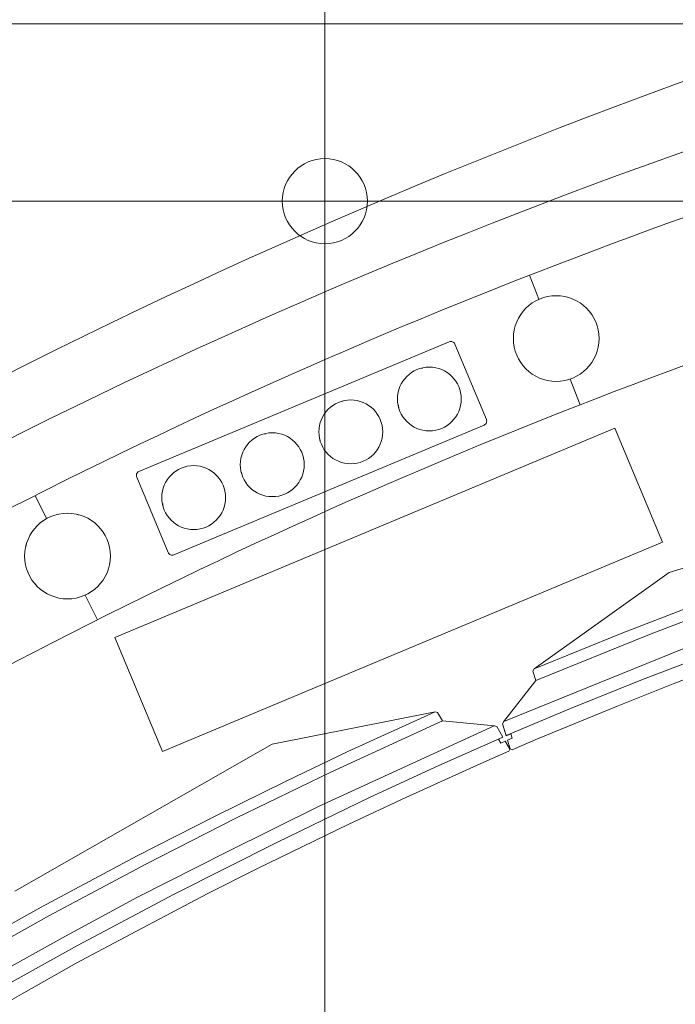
# Model space of a CAD drawing. Header units: metres. Extents: x -45 to 152, y -127 to 99.
# Tile 171 of 256: x -29.157 to -28.695, y -11.491 to -10.797. Entities that reach past the tile are written whole.
import ezdxf

# ---------------------------------------------------------------- set-up
doc = ezdxf.new("R2010")
doc.units = ezdxf.units.M
doc.linetypes.add('Raster 01', pattern=[2, 1, -1])
for name, color, linetype, lineweight in [('036_Bodenbelagarbeiten-350 Doppelbodenelement', 7, 'Continuous', 9), ('_1.35m (3D)', 7, 'Continuous', 9), ('_OG 2 (2D)', 7, 'Continuous', 9)]:
    doc.layers.add(name, color=color, linetype=linetype, lineweight=lineweight)
doc.layers.add('ACTES-Einrichtung Aufsicht.', color=7, linetype='Continuous', lineweight=9, true_color=0xa6a6a6)
doc.layers.add('AV1-Raster', color=7, linetype='Raster 01', lineweight=9, true_color=0xa6a6a6)

# ---------------------------------------------------------------- blocks, each defined once
blk = doc.blocks.new('Group-2')
at = {"layer": 'AV1-Raster'}
blk.add_line((1.35, -10.8), (-40.5, -10.8), dxfattribs=at)
blk = doc.blocks.new('1.35m (3D)')
at = {"layer": 'AV1-Raster', "color": 7}
blk.add_blockref('Group-2', (0, 0), dxfattribs=at)
blk = doc.blocks.new('Group-98')
at = {"color": 255, "transparency": 33554687}
blk.add_wipeout([(-28.76732, -12.17976), (-28.78124, -12.18774), (-28.79513, -12.19577), (-28.80899, -12.20386), (-28.82281, -12.212), (-28.8366, -12.2202), (-28.85035, -12.22845), (-28.86408, -12.23676), (-28.87777, -12.24513), (-28.97172, -12.30458), (-29.06398, -12.36662), (-29.1545, -12.43119), (-29.24319, -12.49824), (-29.32999, -12.56772), (-29.41483, -12.63957), (-29.49765, -12.71375), (-29.57838, -12.7902), (-29.5855, -12.7938), (-29.59311, -12.79622), (-29.601, -12.79741), (-29.60898, -12.79732), (-29.61684, -12.79597), (-29.62439, -12.79338), (-29.63143, -12.78962), (-29.63779, -12.78479), (-29.63783, -12.78475), (-29.63788, -12.7847), (-29.63793, -12.78466), (-29.63798, -12.78462), (-29.63802, -12.78457), (-29.63807, -12.78453), (-29.63812, -12.78449), (-29.63817, -12.78445), (-30.42346, -12.08182), (-30.42998, -12.07459), (-30.43497, -12.06623), (-30.43824, -12.05706), (-30.43968, -12.04743), (-30.43922, -12.03771), (-30.43689, -12.02826), (-30.43277, -12.01944), (-30.42702, -12.01158), (-30.18626, -11.76511), (-29.92671, -11.53853), (-29.64999, -11.33325), (-29.35786, -11.15058), (-29.05215, -10.99167), (-28.73479, -10.85752), (-28.4078, -10.74898), (-28.07321, -10.66672), (-28.07314, -10.66671), (-28.07306, -10.66669), (-28.07299, -10.66668), (-28.07291, -10.66666), (-28.07284, -10.66665), (-28.07276, -10.66664), (-28.07269, -10.66662), (-28.07262, -10.66661), (-28.07322, -10.66673), (-28.06353, -10.66577), (-28.05384, -10.66671), (-28.04452, -10.66951), (-28.03592, -10.67407), (-28.02836, -10.6802), (-28.02214, -10.68769), (-28.01748, -10.69624), (-28.01457, -10.70552), (-27.7987, -11.73695), (-27.7977, -11.74475), (-27.79794, -11.7526), (-27.7994, -11.76032), (-27.80205, -11.76772), (-27.80583, -11.77461), (-27.81064, -11.78082), (-27.81637, -11.7862), (-27.82287, -11.79062), (-27.94594, -11.8259), (-28.06782, -11.86509), (-28.18839, -11.90815), (-28.30752, -11.95503), (-28.4251, -12.00568), (-28.54101, -12.06006), (-28.65512, -12.11811)], dxfattribs=at).dxf.layer = 'ACTES-Einrichtung Aufsicht.'
at = {"layer": 'ACTES-Einrichtung Aufsicht.', "transparency": 33554534, "flags": 128}
blk.add_lwpolyline([(-28.76732, -12.17976, 0.008083), (-28.87777, -12.24513, 0.055453), (-29.57838, -12.7902, -0.330906), (-29.63779, -12.78479, 0.002569), (-29.63817, -12.78445), (-30.42346, -12.08182, -0.41107), (-30.42702, -12.01158, -0.160224), (-28.07321, -10.66672, -0.00305), (-28.07262, -10.66661), (-28.07322, -10.66673, -0.411112), (-28.01457, -10.70552), (-27.7987, -11.73695, -0.325472), (-27.82287, -11.79062, 0.063875)], format="xyb", close=True, dxfattribs=at)
at = {"color": 255, "transparency": 33554559}
blk.add_wipeout([(-30.04141, -11.74581), (-30.04849, -11.75232), (-30.05279, -11.75622), (-30.05707, -11.76013), (-30.06136, -11.76405), (-30.06563, -11.76798), (-30.0699, -11.77191), (-30.07417, -11.77584), (-30.07843, -11.77978), (-30.08268, -11.78373), (-30.08481, -11.78067), (-30.11204, -11.75137), (-30.04547, -11.69083), (-29.97758, -11.63178), (-29.90842, -11.57423), (-29.838, -11.51822), (-29.76637, -11.46377), (-29.69355, -11.41091), (-29.61959, -11.35967), (-29.54453, -11.31006), (-29.41618, -11.23057), (-29.28499, -11.15588), (-29.15113, -11.08608), (-29.01478, -11.02126), (-28.87614, -10.96152), (-28.73539, -10.90694), (-28.59271, -10.85759), (-28.44832, -10.81354), (-28.43726, -10.85233), (-28.43586, -10.85543), (-28.54691, -10.88881), (-28.65697, -10.92536), (-28.76593, -10.96504), (-28.87371, -11.00783), (-28.98022, -11.05369), (-29.08538, -11.10258), (-29.18909, -11.15446), (-29.29127, -11.20929), (-29.29196, -11.20928), (-29.31421, -11.22212), (-29.33799, -11.23564), (-29.36169, -11.24931), (-29.38529, -11.26315), (-29.40879, -11.27714), (-29.43221, -11.29129), (-29.45552, -11.3056), (-29.47874, -11.32007), (-29.50186, -11.33469), (-29.56775, -11.37758), (-29.63279, -11.42175), (-29.69697, -11.46716), (-29.76024, -11.51382), (-29.82261, -11.56169), (-29.88403, -11.61076), (-29.94448, -11.66102), (-30.00395, -11.71245), (-30.00397, -11.71241), (-30.04144, -11.74577)], dxfattribs=at).dxf.layer = 'ACTES-Einrichtung Aufsicht.'
at = {"layer": 'ACTES-Einrichtung Aufsicht.', "flags": 128}
blk.add_lwpolyline([(-30.04141, -11.74581), (-30.04849, -11.75232, 0.002867), (-30.08268, -11.78373), (-30.08481, -11.78067), (-30.11204, -11.75137, -0.044027), (-29.54453, -11.31006, -0.073959), (-28.44832, -10.81354), (-28.43726, -10.85233), (-28.43586, -10.85543, 0.057345), (-29.29127, -11.20929), (-29.29196, -11.20928), (-29.31421, -11.22212, 0.013514), (-29.50186, -11.33469, 0.038853), (-30.00395, -11.71245), (-30.00397, -11.71241), (-30.04144, -11.74577)], format="xyb", close=True, dxfattribs=at)
at = {"color": 255, "transparency": 33554559}
blk.add_wipeout([(-29.29196, -11.20928), (-29.29127, -11.20929), (-29.18909, -11.15446), (-29.08538, -11.10258), (-28.98022, -11.05369), (-28.87371, -11.00783), (-28.76593, -10.96504), (-28.65697, -10.92536), (-28.54691, -10.88881), (-28.43586, -10.85543), (-28.40899, -10.94967), (-28.51965, -10.98297), (-28.62929, -11.01949), (-28.73781, -11.05921), (-28.84512, -11.10207), (-28.95114, -11.14806), (-29.05576, -11.19713), (-29.15891, -11.24924), (-29.26048, -11.30434), (-29.27062, -11.31006), (-29.32313, -11.34004), (-29.40082, -11.387), (-29.48257, -11.43884), (-29.56303, -11.49267), (-29.64215, -11.54846), (-29.71988, -11.60617), (-29.79617, -11.66576), (-29.87097, -11.72721), (-29.94425, -11.79047), (-30.01596, -11.85551), (-30.02788, -11.84269), (-30.02787, -11.84268), (-30.08258, -11.78364), (-30.04141, -11.74581), (-30.00393, -11.71248), (-30.00393, -11.71248), (-30.00393, -11.71247), (-30.00394, -11.71247), (-30.00394, -11.71246), (-30.00394, -11.71246), (-30.00394, -11.71246), (-30.00395, -11.71245), (-30.00395, -11.71245), (-29.92599, -11.64544), (-29.84635, -11.58043), (-29.76509, -11.51747), (-29.68226, -11.45659), (-29.5979, -11.39783), (-29.51209, -11.34123), (-29.42486, -11.28683), (-29.33628, -11.23466), (-29.31421, -11.22212)], dxfattribs=at).dxf.layer = 'ACTES-Einrichtung Aufsicht.'
at = {"layer": 'ACTES-Einrichtung Aufsicht.'}
for p, q in [((-28.79074, -10.99408), (-28.79734, -10.97715)), ((-29.13764, -11.1486), (-29.14581, -11.13236)), ((-29.11046, -11.20259), (-29.10175, -11.2199))]:
    blk.add_line(p, q, dxfattribs=at)
at = {"layer": 'ACTES-Einrichtung Aufsicht.', "flags": 128}
blk.add_lwpolyline([(-29.29196, -11.20928), (-29.29127, -11.20929, -0.057345), (-28.43586, -10.85543), (-28.40899, -10.94967, 0.058565), (-29.26048, -11.30434), (-29.27062, -11.31006), (-29.32313, -11.34004), (-29.40082, -11.387, 0.049045), (-30.01596, -11.85551), (-30.02788, -11.84269), (-30.02787, -11.84268), (-30.08258, -11.78364), (-30.04141, -11.74581), (-30.00393, -11.71248, 0.000416), (-30.00395, -11.71245, -0.050823), (-29.33628, -11.23466), (-29.31421, -11.22212)], format="xyb", close=True, dxfattribs=at)
at = {"color": 255, "transparency": 33554559}
for points in [[(-28.18947, -11.03054), (-28.0725, -11.03345), (-28.07096, -11.03423), (-28.0689, -11.04093), (-28.03396, -11.05226), (-28.03239, -11.05309), (-28.02996, -11.06148), (-28.03322, -11.0621), (-28.03226, -11.06524), (-28.02887, -11.06459), (-28.02701, -11.07077), (-28.02778, -11.07199), (-28.05297, -11.07693), (-28.12507, -11.09204), (-28.19368, -11.10769), (-28.29089, -11.13223), (-28.38061, -11.15733), (-28.44955, -11.17851), (-28.49185, -11.19179), (-28.53709, -11.20706), (-28.59124, -11.22577), (-28.62747, -11.23893), (-28.69498, -11.26457), (-28.73614, -11.28093), (-28.79177, -11.30393), (-28.80953, -11.3115), (-28.81099, -11.31091), (-28.8129, -11.30478), (-28.80973, -11.30342), (-28.81069, -11.30029), (-28.81386, -11.30165), (-28.81643, -11.29326), (-28.81565, -11.29173), (-28.79299, -11.26276), (-28.79502, -11.25612), (-28.79419, -11.25455), (-28.69893, -11.18662), (-28.49918, -11.12543), (-28.38922, -11.09174)], [(-29.09678, -11.15993), (-29.09376, -11.18285), (-29.10783, -11.20119), (-29.13075, -11.20421), (-29.14909, -11.19014), (-29.15211, -11.16721), (-29.13804, -11.14887), (-29.11512, -11.14586)]]:
    blk.add_wipeout(points, dxfattribs=at).dxf.layer = 'ACTES-Einrichtung Aufsicht.'
at = {"layer": 'ACTES-Einrichtung Aufsicht.', "flags": 128}
blk.add_lwpolyline([(-28.62747, -11.23893), (-28.69498, -11.26457), (-28.73614, -11.28093), (-28.79177, -11.30393), (-28.80953, -11.3115), (-28.81099, -11.31091), (-28.8129, -11.30478), (-28.80973, -11.30342), (-28.81069, -11.30029), (-28.81386, -11.30165), (-28.81643, -11.29326), (-28.81565, -11.29173), (-28.79299, -11.26276), (-28.79502, -11.25612), (-28.79419, -11.25455), (-28.69893, -11.18662), (-28.49918, -11.12543)], dxfattribs=at)
at = {"layer": 'ACTES-Einrichtung Aufsicht.'}
blk.add_circle((-29.12294, -11.17503), 0.03021, dxfattribs=at)
at = {"color": 255, "transparency": 33554559}
blk.add_wipeout([(-28.0725, -11.03345), (-28.07094, -11.03429), (-28.0689, -11.04093), (-28.14357, -11.05665), (-28.21411, -11.07295), (-28.28251, -11.09011), (-28.34772, -11.10774), (-28.43649, -11.13376), (-28.50308, -11.15483), (-28.57687, -11.17977), (-28.64348, -11.20374), (-28.71281, -11.2302), (-28.79299, -11.26276), (-28.79502, -11.25612), (-28.79419, -11.25455), (-28.73167, -11.22908), (-28.68668, -11.21172), (-28.63435, -11.19206), (-28.57638, -11.17113), (-28.50375, -11.14664), (-28.43849, -11.126), (-28.37435, -11.10696), (-28.31473, -11.09036), (-28.24904, -11.07336), (-28.1489, -11.0496)], dxfattribs=at).dxf.layer = 'ACTES-Einrichtung Aufsicht.'
at = {"layer": 'ACTES-Einrichtung Aufsicht.', "flags": 128}
blk.add_lwpolyline([(-28.21411, -11.07295), (-28.28251, -11.09011), (-28.34772, -11.10774), (-28.43649, -11.13376), (-28.50308, -11.15483), (-28.57687, -11.17977), (-28.64348, -11.20374), (-28.71281, -11.2302), (-28.79299, -11.26276), (-28.79502, -11.25612), (-28.79419, -11.25455), (-28.73167, -11.22908), (-28.68668, -11.21172), (-28.63435, -11.19206), (-28.57638, -11.17113), (-28.50375, -11.14664), (-28.43849, -11.126), (-28.37435, -11.10696), (-28.31473, -11.09036), (-28.24904, -11.07336)], dxfattribs=at)
at = {"color": 255, "transparency": 33554559}
blk.add_wipeout([(-28.02997, -11.0615), (-28.1255, -11.08111), (-28.2092, -11.10055), (-28.2876, -11.12017), (-28.36591, -11.14213), (-28.42834, -11.16034), (-28.50168, -11.18389), (-28.57457, -11.20876), (-28.65073, -11.23637), (-28.71895, -11.26243), (-28.76843, -11.2825), (-28.8139, -11.30152), (-28.81642, -11.29328), (-28.81558, -11.29171), (-28.68977, -11.24073), (-28.62144, -11.21518), (-28.5555, -11.19132), (-28.50069, -11.17321), (-28.43123, -11.1509), (-28.36703, -11.13218), (-28.31923, -11.11863), (-28.29675, -11.11239), (-28.23393, -11.09622), (-28.18361, -11.08445), (-28.12503, -11.07088), (-28.07834, -11.06104), (-28.03396, -11.05226), (-28.03239, -11.05309), (-28.02996, -11.06148)], dxfattribs=at).dxf.layer = 'ACTES-Einrichtung Aufsicht.'
at = {"layer": 'ACTES-Einrichtung Aufsicht.'}
blk.add_line((-28.76877, -11.05039), (-28.76172, -11.06845), dxfattribs=at)
at = {"layer": 'ACTES-Einrichtung Aufsicht.', "flags": 128}
blk.add_lwpolyline([(-28.2092, -11.10055), (-28.2876, -11.12017), (-28.36591, -11.14213), (-28.42834, -11.16034), (-28.50168, -11.18389), (-28.57457, -11.20876), (-28.65073, -11.23637), (-28.71895, -11.26243), (-28.76843, -11.2825), (-28.8139, -11.30152), (-28.81642, -11.29328), (-28.81558, -11.29171), (-28.68977, -11.24073), (-28.62144, -11.21518), (-28.5555, -11.19132), (-28.50069, -11.17321), (-28.43123, -11.1509), (-28.36703, -11.13218), (-28.31923, -11.11863), (-28.29675, -11.11239), (-28.23393, -11.09622)], dxfattribs=at)
at = {"color": 255, "transparency": 33554559}
for points in [[(-28.75599, -11.00176), (-28.74845, -11.02361), (-28.75857, -11.04438), (-28.78041, -11.05192), (-28.80119, -11.0418), (-28.80872, -11.01996), (-28.79861, -10.99918), (-28.77676, -10.99165)], [(-29.05605, -11.31268), (-29.08963, -11.23242), (-28.73724, -11.08497), (-28.70366, -11.16522)]]:
    blk.add_wipeout(points, dxfattribs=at).dxf.layer = 'ACTES-Einrichtung Aufsicht.'
at = {"layer": 'ACTES-Einrichtung Aufsicht.', "flags": 128}
blk.add_lwpolyline([(-29.05605, -11.31268), (-29.08963, -11.23242), (-28.73724, -11.08497), (-28.70366, -11.16522)], close=True, dxfattribs=at)
at = {"layer": 'ACTES-Einrichtung Aufsicht.'}
blk.add_circle((-28.77859, -11.02178), 0.03019, dxfattribs=at)
at = {"color": 255, "transparency": 33554559}
for points in [[(-29.04805, -11.1742), (-28.82942, -11.08271), (-28.8289, -11.08244), (-28.82845, -11.08206), (-28.82808, -11.08161), (-28.8278, -11.08109), (-28.82764, -11.08052), (-28.82758, -11.07994), (-28.82764, -11.07935), (-28.82781, -11.07879), (-28.85005, -11.02565), (-28.85032, -11.02514), (-28.8507, -11.02468), (-28.85116, -11.02431), (-28.85167, -11.02404), (-28.85224, -11.02387), (-28.85282, -11.02381), (-28.85341, -11.02387), (-28.85397, -11.02404), (-29.0726, -11.11553), (-29.07312, -11.1158), (-29.07357, -11.11618), (-29.07395, -11.11664), (-29.07422, -11.11715), (-29.07439, -11.11772), (-29.07445, -11.1183), (-29.07439, -11.11889), (-29.07421, -11.11945), (-29.05198, -11.17259), (-29.0517, -11.1731), (-29.05133, -11.17356), (-29.05087, -11.17393), (-29.05035, -11.1742), (-29.04979, -11.17437), (-29.0492, -11.17443), (-29.04862, -11.17437)], [(-29.44142, -11.57181), (-29.51943, -11.65901), (-29.51992, -11.66067), (-29.51645, -11.66675), (-29.53214, -11.69997), (-29.5326, -11.70168), (-29.52815, -11.7092), (-29.52547, -11.70725), (-29.52384, -11.7101), (-29.52664, -11.71213), (-29.52341, -11.71771), (-29.52199, -11.71799), (-29.50113, -11.70302), (-29.44074, -11.66085), (-29.38233, -11.62159), (-29.29786, -11.56759), (-29.21812, -11.51942), (-29.15545, -11.48371), (-29.1168, -11.46198), (-29.07469, -11.4395), (-29.02396, -11.41286), (-28.98955, -11.39549), (-28.92463, -11.36387), (-28.88451, -11.34509), (-28.82964, -11.32033), (-28.81197, -11.31257), (-28.81139, -11.31111), (-28.81455, -11.30552), (-28.81771, -11.3069), (-28.81934, -11.30405), (-28.81618, -11.30267), (-28.82053, -11.29505), (-28.82217, -11.29458), (-28.85881, -11.29123), (-28.86225, -11.2852), (-28.86396, -11.28473), (-28.97871, -11.3076), (-29.16013, -11.41119), (-29.26, -11.46821)]]:
    blk.add_wipeout(points, dxfattribs=at).dxf.layer = 'ACTES-Einrichtung Aufsicht.'
at = {"layer": 'ACTES-Einrichtung Aufsicht.', "flags": 128}
blk.add_lwpolyline([(-29.04805, -11.1742), (-28.82942, -11.08271, 0.414214), (-28.82781, -11.07879), (-28.85005, -11.02565, 0.414214), (-28.85397, -11.02404), (-29.0726, -11.11553, 0.414214), (-29.07421, -11.11945), (-29.05198, -11.17259, 0.414214)], format="xyb", close=True, dxfattribs=at)
blk.add_lwpolyline([(-29.21812, -11.51942), (-29.15545, -11.48371), (-29.1168, -11.46198), (-29.07469, -11.4395), (-29.02396, -11.41286), (-28.98955, -11.39549), (-28.92463, -11.36387), (-28.88451, -11.34509), (-28.82964, -11.32033), (-28.81197, -11.31257), (-28.81139, -11.31111), (-28.81455, -11.30552), (-28.81771, -11.3069), (-28.81934, -11.30405), (-28.81618, -11.30267), (-28.82053, -11.29505), (-28.82217, -11.29458), (-28.85881, -11.29123), (-28.86225, -11.2852), (-28.86396, -11.28473), (-28.97871, -11.3076), (-29.16013, -11.41119)], dxfattribs=at)
at = {"color": 255, "transparency": 33554559}
for points in [[(-28.85674, -11.04489), (-28.84625, -11.05856), (-28.8485, -11.07563), (-28.86216, -11.08611), (-28.87924, -11.08387), (-28.88972, -11.0702), (-28.88747, -11.05313), (-28.87381, -11.04265)], [(-28.91209, -11.06805), (-28.9016, -11.08172), (-28.90385, -11.09879), (-28.91751, -11.10927), (-28.93459, -11.10703), (-28.94507, -11.09336), (-28.94282, -11.07629), (-28.92916, -11.06581)], [(-28.96744, -11.09121), (-28.95695, -11.10488), (-28.9592, -11.12195), (-28.97286, -11.13243), (-28.98994, -11.13019), (-29.00042, -11.11652), (-28.99817, -11.09945), (-28.98451, -11.08897)], [(-29.02279, -11.11437), (-29.0123, -11.12804), (-29.01455, -11.14511), (-29.02821, -11.15559), (-29.04529, -11.15335), (-29.05577, -11.13968), (-29.05352, -11.12261), (-29.03986, -11.11213)], [(-29.51943, -11.65901), (-29.51989, -11.66072), (-29.51645, -11.66675), (-29.45385, -11.62313), (-29.39365, -11.58291), (-29.33428, -11.54483), (-29.27677, -11.50941), (-29.19701, -11.46257), (-29.13603, -11.42849), (-29.06731, -11.39182), (-29.00423, -11.35972), (-28.93745, -11.32734), (-28.85881, -11.29123), (-28.86225, -11.2852), (-28.86396, -11.28473), (-28.92535, -11.31284), (-28.96881, -11.33371), (-29.01898, -11.35836), (-29.07394, -11.38626), (-29.14154, -11.42239), (-29.20128, -11.45579), (-29.2591, -11.48948), (-29.31203, -11.52154), (-29.36942, -11.55775), (-29.45533, -11.61442)]]:
    blk.add_wipeout(points, dxfattribs=at).dxf.layer = 'ACTES-Einrichtung Aufsicht.'
at = {"layer": 'ACTES-Einrichtung Aufsicht.', "flags": 128}
blk.add_lwpolyline([(-29.19701, -11.46257), (-29.13603, -11.42849), (-29.06731, -11.39182), (-29.00423, -11.35972), (-28.93745, -11.32734), (-28.85881, -11.29123), (-28.86225, -11.2852), (-28.86396, -11.28473), (-28.92535, -11.31284), (-28.96881, -11.33371), (-29.01898, -11.35836), (-29.07394, -11.38626), (-29.14154, -11.42239), (-29.20128, -11.45579)], dxfattribs=at)
at = {"layer": 'ACTES-Einrichtung Aufsicht.'}
for centre in [(-28.86799, -11.06438), (-28.92334, -11.08754), (-28.97869, -11.1107), (-29.03404, -11.13386)]:
    blk.add_circle(centre, 0.0225, dxfattribs=at)
at = {"color": 255, "transparency": 33554559}
blk.add_wipeout([(-29.52813, -11.7092), (-29.44841, -11.65305), (-29.37691, -11.60539), (-29.30891, -11.56172), (-29.23926, -11.51972), (-29.18322, -11.48671), (-29.11582, -11.44942), (-29.04777, -11.41336), (-28.97549, -11.37679), (-28.90977, -11.34494), (-28.86125, -11.32265), (-28.81624, -11.30255), (-28.82052, -11.29507), (-28.82224, -11.29461), (-28.94557, -11.35134), (-29.01099, -11.38361), (-29.07354, -11.4153), (-29.12428, -11.44282), (-29.18812, -11.47814), (-29.24574, -11.51208), (-29.28836, -11.53763), (-29.3083, -11.54973), (-29.36312, -11.58442), (-29.40616, -11.613), (-29.45618, -11.64638), (-29.49533, -11.67366), (-29.53214, -11.69997), (-29.5326, -11.70168), (-29.52815, -11.7092)], dxfattribs=at).dxf.layer = 'ACTES-Einrichtung Aufsicht.'
at = {"layer": 'ACTES-Einrichtung Aufsicht.', "flags": 128}
blk.add_lwpolyline([(-29.18322, -11.48671), (-29.11582, -11.44942), (-29.04777, -11.41336), (-28.97549, -11.37679), (-28.90977, -11.34494), (-28.86125, -11.32265), (-28.81624, -11.30255), (-28.82052, -11.29507), (-28.82224, -11.29461), (-28.94557, -11.35134), (-29.01099, -11.38361), (-29.07354, -11.4153), (-29.12428, -11.44282), (-29.18812, -11.47814)], dxfattribs=at)
blk = doc.blocks.new('Group-101')
at = {"layer": 'ACTES-Einrichtung Aufsicht.'}
blk.add_blockref('Group-98', (0, 0), dxfattribs=at)
blk = doc.blocks.new('OG 2 (2D)')
at = {"layer": 'ACTES-Einrichtung Aufsicht.'}
blk.add_blockref('Group-101', (0, 0), dxfattribs=at)
at = {"layer": '036_Bodenbelagarbeiten-350 Doppelbodenelement', "color": 230, "linetype": 'Continuous', "flags": 128}
for points in [[(-29.5416, -10.325), (-28.9416, -10.325), (-28.9416, -10.925), (-29.5416, -10.925)], [(-28.9416, -10.325), (-28.3416, -10.325), (-28.3416, -10.925), (-28.9416, -10.925)], [(-29.5416, -10.925), (-28.9416, -10.925), (-28.9416, -11.525), (-29.5416, -11.525)], [(-28.9416, -10.925), (-28.3416, -10.925), (-28.3416, -11.525), (-28.9416, -11.525)]]:
    blk.add_lwpolyline(points, close=True, dxfattribs=at)
at = {"layer": '036_Bodenbelagarbeiten-350 Doppelbodenelement', "color": 230, "lineweight": 18}
blk.add_circle((-28.9416, -10.925), 0.03, dxfattribs=at)

msp = doc.modelspace()

# ---------------------------------------------------------------- block references
at = {"layer": '_1.35m (3D)'}
msp.add_blockref('1.35m (3D)', (0, 0), dxfattribs=at)

# ---------------------------------------------------------------- next in the draw order: block references
at = {"layer": '_OG 2 (2D)'}
msp.add_blockref('OG 2 (2D)', (0, 0), dxfattribs=at)

doc.saveas('drawing.dxf')
